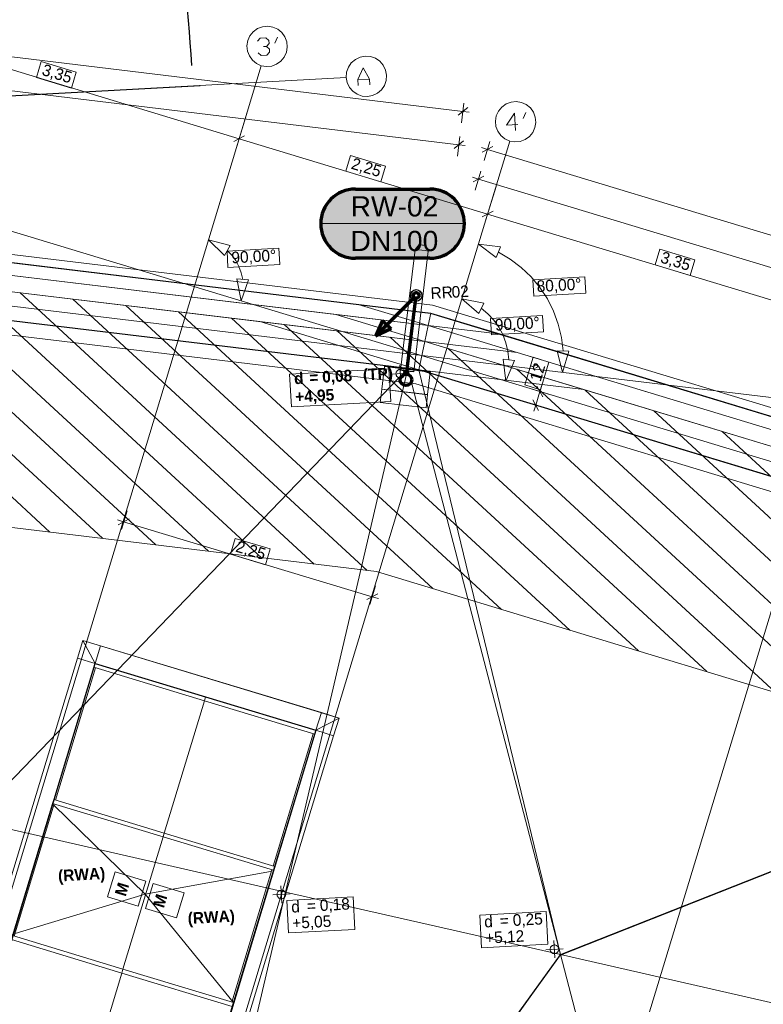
# Model space of a CAD drawing. Extents: x -181 to 1388, y 138 to 979.
# Tile 16 of 30: x 668 to 796, y 643 to 814. Entities that reach past the tile are written whole.
import ezdxf
from ezdxf.lldxf.tags import DXFTag

# ---------------------------------------------------------------- set-up
doc = ezdxf.new("R2010")
doc.units = 0
doc.layers.get('0').update_dxf_attribs({"lineweight": 25})
for name, color, linetype, lineweight, true_color in [('01 Dachaufsicht - Bemaßung', 9, 'Continuous', 18, 0x808080), ('01AFU Allgemein Bemaßung', 9, 'Continuous', 18, 0x808080), ('20 Attikaaufkantung', 9, 'Continuous', 18, 0x808080), ('20 Dach - Attikaabdeckung', 9, 'Continuous', 18, 0x808080), ('20 Dach - Gefälledämmung Höhen', 9, 'Continuous', 18, 0x808080), ('20 Dach Gefälledämmung', 9, 'Continuous', 18, 0x808080), ('20 Dach Stb-Decke', 9, 'Continuous', 18, 0x808080), ('20 Oberlich - Beschriftung', 9, 'Continuous', 18, 0x808080), ('20 Oberlichter', 9, 'Continuous', 18, 0x808080), ('80 Sicherheitsbereich Dachgeländer', 9, 'Continuous', 18, 0x808080), ('S_Regenwasser', 4, 'Continuous', 70, 0x00ffff)]:
    doc.layers.add(name, color=color, linetype=linetype, lineweight=lineweight, true_color=true_color)
for name, color, linetype, lineweight in [('02 Raster Bemaßung', 7, 'Continuous', 18), ('02 Raster Gebäude', 7, 'Continuous', 18), ('20 Fallrohre', 7, 'Continuous', 18), ('20 Fallrohre - Beschriftung', 7, 'Continuous', 18), ('X_Geometrie', 7, 'Continuous', 25)]:
    doc.layers.add(name, color=color, linetype=linetype, lineweight=lineweight)
doc.layers.add('X_Hilfslinien', color=7, linetype='Continuous', lineweight=25, true_color=0xc0c0c0, plot=False)
doc.styles.get("Standard").update_dxf_attribs({"font": 'arial.ttf'})
tags = doc.linetypes.add('fein_strichliert', pattern=[4, 1, -2, 1]).pattern_tags.tags
tags[8:9] = [DXFTag(74, 4), DXFTag(75, 0), DXFTag(340, '0'), DXFTag(46, 0.0), DXFTag(50, 0.0), DXFTag(44, 0.0), DXFTag(45, 0.0)]
tags[6:7] = [DXFTag(74, 4), DXFTag(75, 0), DXFTag(340, '0'), DXFTag(46, 0.0), DXFTag(50, 0.0), DXFTag(44, 0.0), DXFTag(45, 0.0)]
tags[4:5] = [DXFTag(74, 4), DXFTag(75, 0), DXFTag(340, '0'), DXFTag(46, 0.0), DXFTag(50, 0.0), DXFTag(44, 0.0), DXFTag(45, 0.0)]

# ---------------------------------------------------------------- blocks, each defined once
blk = doc.blocks.new('Referenz-A07F5VVIWF')
at = {"color": 7, "linetype": 'ByBlock', "lineweight": -2, "ltscale": 0.405}
blk.add_line((657.84, 800.02), (698.8, 802.27), dxfattribs=at)
blk.add_ellipse((282.04, 779.46), major_axis=(415.3, 26.23), ratio=1, start_param=0, end_param=0.151277, dxfattribs=at)
at = {"layer": '01 Dachaufsicht - Bemaßung', "color": 0, "linetype": 'Continuous', "ltscale": 0.037908}
for p, q in [((461.73, 831.9), (744.32, 797.77)), ((743.63, 791.99), (461.03, 826.12)), ((744.08, 795.78), (744.49, 799.16)), ((743.49, 797.11), (745.16, 798.42)), ((744.32, 797.77), (745.44, 797.63)), ((742.79, 791.33), (744.46, 792.64)), ((743.79, 793.38), (743.39, 790)), ((744.74, 791.85), (743.63, 791.99)), ((749.01, 792.53), (748.02, 789.27)), ((748.6, 791.18), (747.53, 791.51)), ((749.54, 791.69), (747.67, 790.68)), ((1089.94, 687.7), (748.6, 791.18)), ((746.46, 784.12), (747.45, 787.38)), ((745.97, 786.36), (747.04, 786.03)), ((747.98, 786.53), (746.11, 785.53)), ((747.04, 786.03), (1088.38, 682.55)), ((756.51, 755.14), (755.06, 750.34)), ((759.24, 754.32), (756.51, 755.14)), ((757.79, 749.51), (759.24, 754.32)), ((755.06, 750.34), (757.79, 749.51)), ((756.33, 749.62), (759.59, 748.63)), ((758.17, 748.28), (757.17, 750.15)), ((758, 750.29), (757.67, 749.21)), ((756.46, 747.79), (757.46, 745.92)), ((757.67, 749.21), (756.96, 746.86)), ((755.62, 747.27), (758.88, 746.28)), ((756.96, 746.86), (756.64, 745.78)), ((686.48, 727.13), (684.61, 726.12)), ((686.12, 728.54), (685.14, 725.28)), ((685.54, 726.62), (684.47, 726.95)), ((728.62, 713.63), (685.54, 726.62)), ((704.87, 723.75), (704.04, 721.01)), ((710.93, 721.92), (704.87, 723.75)), ((704.04, 721.01), (710.11, 719.18)), ((710.11, 719.18), (710.93, 721.92)), ((729.2, 715.54), (728.22, 712.28)), ((727.69, 713.13), (729.56, 714.13)), ((729.7, 713.3), (728.62, 713.63))]:
    blk.add_line(p, q, dxfattribs=at)
at = {"layer": '01AFU Allgemein Bemaßung', "color": 0, "linetype": 'Continuous', "ltscale": 0.052488}
for p, q in [((700.25, 775.51), (703.98, 774.54)), ((700.25, 775.51), (703, 772.8)), ((703.98, 774.54), (703, 772.8)), ((704.3, 772.83), (703.49, 773.67)), ((747.04, 774.76), (750.87, 774.29)), ((747.04, 774.76), (750.12, 772.43)), ((750.87, 774.29), (750.12, 772.43)), ((752.54, 772.15), (750.5, 773.36)), ((704.98, 771.89), (704.3, 772.83)), ((705.52, 770.87), (704.98, 771.89)), ((754.44, 770.72), (752.54, 772.15)), ((705.93, 769.78), (705.52, 770.87)), ((706.18, 768.65), (705.93, 769.78)), ((756.16, 769.08), (754.44, 770.72)), ((705.18, 768.72), (707.18, 768.57)), ((705.91, 764.93), (705.18, 768.72)), ((705.91, 764.93), (707.18, 768.57)), ((757.68, 767.25), (756.16, 769.08)), ((758.98, 765.26), (757.68, 767.25)), ((744.17, 765.29), (747.96, 764.53)), ((744.17, 765.29), (747.07, 762.74)), ((760.04, 763.13), (758.98, 765.26)), ((747.96, 764.53), (747.07, 762.74)), ((748.67, 762.69), (747.51, 763.64)), ((760.85, 760.9), (760.04, 763.13)), ((749.69, 761.59), (748.67, 762.69)), ((750.56, 760.38), (749.69, 761.59)), ((751.27, 759.06), (750.56, 760.38)), ((761.4, 758.59), (760.85, 760.9)), ((751.8, 757.66), (751.27, 759.06)), ((761.68, 756.23), (761.4, 758.59)), ((752.14, 756.2), (751.8, 757.66)), ((752.28, 754.71), (752.14, 756.2)), ((760.68, 756.26), (762.68, 756.2)), ((761.57, 752.5), (760.68, 756.26)), ((761.57, 752.5), (762.68, 756.2)), ((751.29, 754.84), (753.28, 754.58)), ((751.8, 751.01), (751.29, 754.84)), ((751.8, 751.01), (753.28, 754.58))]:
    blk.add_line(p, q, dxfattribs=at)
at = {"layer": '01AFU Allgemein Bemaßung', "color": 0, "linetype": 'Continuous', "ltscale": 0.037908}
for p, q in [((712.46, 774.05), (703.45, 773.55)), ((703.45, 773.55), (703.6, 770.7)), ((712.62, 771.2), (712.46, 774.05)), ((703.6, 770.7), (712.62, 771.2)), ((765.46, 769.08), (756.44, 768.59)), ((756.44, 768.59), (756.6, 765.73)), ((765.61, 766.23), (765.46, 769.08)), ((756.6, 765.73), (765.61, 766.23)), ((749.12, 761.89), (758.13, 762.39)), ((758.13, 762.39), (749.12, 761.89)), ((749.12, 761.89), (749.27, 759.04)), ((758.29, 759.53), (758.13, 762.39)), ((749.27, 759.04), (758.29, 759.53))]:
    blk.add_line(p, q, dxfattribs=at)
at = {"layer": '02 Raster Bemaßung', "linetype": 'Continuous', "ltscale": 0.052488}
for p, q in [((641.4, 812.48), (705.56, 793.03)), ((705.15, 791.68), (707.01, 797.81)), ((706.49, 793.53), (704.62, 792.53)), ((705.56, 793.03), (748.62, 779.97)), ((748.21, 778.63), (750.07, 784.76)), ((749.55, 780.47), (747.68, 779.47)), ((748.62, 779.97), (812.73, 760.54))]:
    blk.add_line(p, q, dxfattribs=at)
at = {"layer": '02 Raster Bemaßung', "linetype": 'Continuous', "ltscale": 0.037908}
for p, q in [((671.27, 806.38), (670.44, 803.65)), ((677.33, 804.54), (671.27, 806.38)), ((676.5, 801.81), (677.33, 804.54)), ((670.44, 803.65), (676.5, 801.81)), ((724.88, 790.13), (724.05, 787.39)), ((730.94, 788.29), (724.88, 790.13)), ((724.05, 787.39), (730.11, 785.55)), ((730.11, 785.55), (730.94, 788.29)), ((778.46, 773.88), (777.64, 771.15)), ((784.53, 772.04), (778.46, 773.88)), ((783.7, 769.31), (784.53, 772.04)), ((777.64, 771.15), (783.7, 769.31))]:
    blk.add_line(p, q, dxfattribs=at)
at = {"layer": '02 Raster Gebäude', "linetype": 'Continuous', "ltscale": 0.009448}
for p, q in [((1060.05, 657.55), (295.58, 889.33)), ((709.61, 812.43), (708.75, 812.1)), ((710.52, 812.51), (709.61, 812.43)), ((711.42, 812.37), (710.52, 812.51)), ((707.43, 810.86), (707.05, 810.03)), ((708.01, 811.57), (707.43, 810.86)), ((708.75, 812.1), (708.01, 811.57)), ((712.25, 811.99), (711.42, 812.37)), ((712.96, 811.41), (712.25, 811.99)), ((713.49, 810.67), (712.96, 811.41)), ((707.05, 810.03), (706.91, 809.13)), ((706.91, 809.13), (707, 808.22)), ((713.81, 809.81), (713.49, 810.67)), ((713.9, 808.9), (713.81, 809.81)), ((301.62, 807.89), (815.81, 745.97)), ((707, 808.22), (707.32, 807.37)), ((707.32, 807.37), (707.85, 806.62)), ((713.38, 807.17), (713.75, 808)), ((713.75, 808), (713.9, 808.9)), ((727.41, 807.34), (726.51, 807.17)), ((728.32, 807.27), (727.41, 807.34)), ((729.18, 806.96), (728.32, 807.27)), ((703.58, 786.53), (709.39, 805.67)), ((707.85, 806.62), (708.56, 806.04)), ((708.56, 806.04), (709.39, 805.67)), ((709.39, 805.67), (710.29, 805.52)), ((710.29, 805.52), (711.2, 805.61)), ((711.2, 805.61), (712.05, 805.93)), ((712.05, 805.93), (712.8, 806.46)), ((712.8, 806.46), (713.38, 807.17)), ((724.99, 806.18), (724.48, 805.42)), ((725.69, 806.77), (724.99, 806.18)), ((726.51, 807.17), (725.69, 806.77)), ((729.94, 806.45), (729.18, 806.96)), ((730.53, 805.75), (729.94, 806.45)), ((730.93, 804.93), (730.53, 805.75)), ((724.18, 804.56), (724.11, 803.65)), ((724.48, 805.42), (724.18, 804.56)), ((731.1, 804.03), (730.93, 804.93)), ((731.03, 803.12), (731.1, 804.03)), ((657.21, 799.99), (724.11, 803.65)), ((724.11, 803.65), (724.27, 802.75)), ((724.27, 802.75), (724.67, 801.93)), ((730.21, 801.51), (730.72, 802.26)), ((730.72, 802.26), (731.03, 803.12)), ((724.67, 801.93), (725.26, 801.24)), ((725.26, 801.24), (726.02, 800.72)), ((726.02, 800.72), (726.88, 800.42)), ((727.79, 800.35), (728.69, 800.52)), ((728.69, 800.52), (729.51, 800.91)), ((729.51, 800.91), (730.21, 801.51)), ((726.88, 800.42), (727.79, 800.35)), ((751.82, 799.05), (751.07, 798.52)), ((752.67, 799.37), (751.82, 799.05)), ((753.58, 799.46), (752.67, 799.37)), ((754.48, 799.31), (753.58, 799.46)), ((755.31, 798.93), (754.48, 799.31)), ((756.02, 798.35), (755.31, 798.93)), ((750.49, 797.81), (750.12, 796.98)), ((751.07, 798.52), (750.49, 797.81)), ((756.55, 797.61), (756.02, 798.35)), ((756.88, 796.76), (756.55, 797.61)), ((750.12, 796.98), (749.97, 796.07)), ((749.97, 796.07), (750.06, 795.17)), ((756.82, 794.95), (756.97, 795.85)), ((756.97, 795.85), (756.88, 796.76)), ((750.06, 795.17), (750.38, 794.31)), ((750.38, 794.31), (750.91, 793.57)), ((755.86, 793.41), (756.44, 794.11)), ((756.44, 794.11), (756.82, 794.95)), ((746.65, 773.47), (752.45, 792.61)), ((750.91, 793.57), (751.62, 792.99)), ((751.62, 792.99), (752.45, 792.61)), ((752.45, 792.61), (753.35, 792.46)), ((753.35, 792.46), (754.26, 792.55)), ((754.26, 792.55), (755.12, 792.87)), ((755.12, 792.87), (755.86, 793.41)), ((640.32, 577.88), (703.58, 786.53)), ((685.69, 572.42), (746.65, 773.47)), ((755.77, 572.7), (810.76, 754.04))]:
    blk.add_line(p, q, dxfattribs=at)
at = {"layer": '02 Raster Gebäude', "linetype": 'Continuous', "ltscale": 0.2916}
for p, q in [((708.72, 809.92), (709.19, 810.45)), ((709.19, 810.45), (710.19, 810.5)), ((710.27, 809), (709.77, 808.98)), ((710.19, 810.5), (710.72, 810.03)), ((710.74, 809.53), (710.27, 809)), ((710.27, 809), (710.8, 808.53)), ((710.72, 810.03), (710.74, 809.53)), ((711.74, 809.58), (712.19, 810.61)), ((709.35, 807.45), (708.83, 807.92)), ((710.35, 807.51), (709.35, 807.45)), ((710.83, 808.03), (710.35, 807.51)), ((710.8, 808.53), (710.83, 808.03)), ((726.14, 803.26), (727.03, 805.31)), ((727.03, 805.31), (728.14, 803.37)), ((726.14, 803.26), (728.14, 803.37)), ((726.2, 802.26), (726.14, 803.26)), ((728.14, 803.37), (728.2, 802.37)), ((751.86, 795.37), (753.25, 797.45)), ((753.25, 797.45), (753.42, 794.45)), ((754.8, 796.53), (755.25, 797.56)), ((753.86, 795.48), (751.86, 795.37))]:
    blk.add_line(p, q, dxfattribs=at)
at = {"layer": '20 Attikaaufkantung', "color": 0, "linetype": 'Continuous', "ltscale": 0.009448}
for p, q in [((726.19, 764.31), (458.1, 796.6)), ((457.77, 786.57), (736.7, 752.98)), ((738.77, 762.8), (726.19, 764.31)), ((1080.84, 659.09), (738.77, 762.8)), ((736.7, 752.98), (1070.33, 651.83)), ((678.46, 706.07), (677.53, 703.01)), ((722.86, 692.61), (678.46, 706.07)), ((677.53, 703.01), (641.55, 584.35)), ((644.61, 583.42), (680.59, 702.08)), ((680.59, 702.08), (718.87, 690.48)), ((722.86, 692.61), (721.93, 689.55)), ((718.87, 690.48), (682.89, 571.81)), ((685.02, 567.82), (721.93, 689.55))]:
    blk.add_line(p, q, dxfattribs=at)
at = {"layer": '20 Attikaaufkantung', "color": 0, "linetype": 'Continuous', "ltscale": 0.037908}
for p, q in [((458.02, 794.4), (738.31, 760.64)), ((726.19, 764.31), (470.67, 795.09)), ((722.3, 762.57), (474.03, 792.47)), ((457.93, 791.59), (737.74, 757.89)), ((709.15, 761.33), (486.52, 788.14)), ((457.77, 786.57), (736.7, 752.98)), ((738.77, 762.8), (726.19, 764.31)), ((726.19, 764.31), (738.31, 760.64)), ((736.7, 752.98), (709.15, 761.33)), ((737.74, 757.89), (709.15, 761.33)), ((738.31, 760.64), (722.3, 762.57)), ((722.3, 762.57), (737.74, 757.89)), ((738.31, 760.64), (738.77, 762.8)), ((750.89, 759.12), (738.77, 762.8)), ((737.74, 757.89), (738.31, 760.64)), ((738.31, 760.64), (1078.53, 657.49)), ((750.89, 759.12), (738.31, 760.64)), ((753.75, 755.96), (738.31, 760.64)), ((737.74, 757.89), (736.7, 752.98)), ((737.74, 757.89), (1075.58, 655.46)), ((753.75, 755.96), (737.74, 757.89)), ((765.29, 749.53), (737.74, 757.89)), ((1078.68, 659.74), (750.89, 759.12)), ((1075.78, 658.33), (753.75, 755.96)), ((736.7, 752.98), (1070.33, 651.83)), ((765.29, 749.53), (736.7, 752.98)), ((1070.67, 656.95), (765.29, 749.53)), ((678.46, 706.07), (677.53, 703.01)), ((681.52, 705.15), (678.46, 706.07)), ((678.46, 706.07), (680.59, 702.08)), ((680.59, 702.08), (681.52, 705.15)), ((719.8, 693.54), (681.52, 705.15)), ((677.53, 703.01), (641.55, 584.35)), ((644.61, 583.42), (680.59, 702.08)), ((677.53, 703.01), (680.59, 702.08)), ((680.59, 702.08), (718.87, 690.48)), ((719.8, 693.54), (718.87, 690.48)), ((722.86, 692.61), (719.8, 693.54)), ((718.87, 690.48), (722.86, 692.61)), ((721.93, 689.55), (722.86, 692.61)), ((718.87, 690.48), (682.89, 571.81)), ((685.95, 570.88), (721.93, 689.55)), ((721.93, 689.55), (718.87, 690.48))]:
    blk.add_line(p, q, dxfattribs=at)
at = {"layer": '20 Dach - Attikaabdeckung', "color": 0, "linetype": 'Continuous', "ltscale": 0.018225}
for p, q in [((739.06, 764.2), (458.14, 798.03)), ((457.69, 784.06), (736.19, 750.52)), ((1082.34, 660.12), (739.06, 764.2)), ((736.19, 750.52), (1067.7, 650.01))]:
    blk.add_line(p, q, dxfattribs=at)
at = {"layer": '20 Dach - Attikaabdeckung', "color": 0, "linetype": 'Continuous', "ltscale": 0.004928}
for p, q in [((736.7, 752.98), (457.77, 786.57)), ((1070.33, 651.83), (736.7, 752.98))]:
    blk.add_line(p, q, dxfattribs=at)
at = {"layer": '20 Dach - Gefälledämmung Höhen', "color": 0, "linetype": 'Continuous', "ltscale": 0.037908}
for p, q in [((731.51, 753.14), (714.3, 752.2)), ((731.82, 747.49), (731.51, 753.14)), ((714.3, 752.2), (714.61, 746.55)), ((714.61, 746.55), (731.82, 747.49)), ((725.32, 661.63), (713.79, 661)), ((713.79, 661), (714.1, 655.35)), ((725.63, 655.98), (725.32, 661.63)), ((758.77, 659.06), (747.24, 658.43)), ((759.07, 653.41), (758.77, 659.06)), ((747.24, 658.43), (747.55, 652.78)), ((714.1, 655.35), (725.63, 655.98)), ((747.55, 652.78), (759.07, 653.41))]:
    blk.add_line(p, q, dxfattribs=at)
at = {"layer": '20 Dach - Gefälledämmung Höhen', "color": 0, "linetype": 'Continuous', "ltscale": 0.052488}
for p, q in [((732.87, 752.72), (732.81, 752.63)), ((732.93, 752.79), (732.87, 752.72)), ((733, 752.86), (732.93, 752.79)), ((733.08, 752.92), (733, 752.86)), ((733.16, 752.96), (733.08, 752.92)), ((733.25, 753), (733.16, 752.96)), ((733.35, 753.02), (733.25, 753)), ((733.45, 753.03), (733.35, 753.02)), ((733.55, 753.03), (733.45, 753.03)), ((733.64, 753.01), (733.55, 753.03)), ((733.74, 752.99), (733.64, 753.01)), ((733.83, 752.95), (733.74, 752.99)), ((733.91, 752.9), (733.83, 752.95)), ((733.99, 752.83), (733.91, 752.9)), ((734.05, 752.76), (733.99, 752.83)), ((734.11, 752.68), (734.05, 752.76)), ((734.16, 752.6), (734.11, 752.68)), ((732.75, 752.45), (732.73, 752.35)), ((732.73, 752.35), (732.73, 752.25)), ((732.73, 752.25), (732.74, 752.16)), ((732.74, 752.16), (732.76, 752.06)), ((732.77, 752.54), (732.75, 752.45)), ((732.76, 752.06), (732.8, 751.97)), ((732.81, 752.63), (732.77, 752.54)), ((732.8, 751.97), (732.84, 751.88)), ((732.84, 751.88), (732.9, 751.8)), ((732.9, 751.8), (732.97, 751.73)), ((732.97, 751.73), (733.05, 751.67)), ((733.05, 751.67), (733.13, 751.62)), ((733.13, 751.62), (733.22, 751.58)), ((733.22, 751.58), (733.31, 751.55)), ((733.31, 751.55), (733.41, 751.54)), ((733.41, 751.54), (733.51, 751.53)), ((733.51, 751.53), (733.61, 751.54)), ((733.61, 751.54), (733.7, 751.57)), ((733.7, 751.57), (733.79, 751.6)), ((733.79, 751.6), (733.88, 751.65)), ((733.88, 751.65), (733.96, 751.71)), ((733.96, 751.71), (734.03, 751.77)), ((734.03, 751.77), (734.09, 751.85)), ((734.09, 751.85), (734.14, 751.93)), ((734.14, 751.93), (734.18, 752.02)), ((734.19, 752.51), (734.16, 752.6)), ((734.18, 752.02), (734.21, 752.12)), ((734.22, 752.41), (734.19, 752.51)), ((734.21, 752.12), (734.22, 752.22)), ((734.23, 752.31), (734.22, 752.41)), ((734.22, 752.22), (734.23, 752.31)), ((712.17, 662.28), (712.14, 662.19)), ((712.21, 662.37), (712.17, 662.28)), ((712.26, 662.46), (712.21, 662.37)), ((712.33, 662.53), (712.26, 662.46)), ((712.4, 662.6), (712.33, 662.53)), ((712.48, 662.66), (712.4, 662.6)), ((712.56, 662.71), (712.48, 662.66)), ((712.65, 662.74), (712.56, 662.71)), ((712.75, 662.76), (712.65, 662.74)), ((712.85, 662.78), (712.75, 662.76)), ((712.94, 662.77), (712.85, 662.78)), ((713.04, 662.76), (712.94, 662.77)), ((713.14, 662.73), (713.04, 662.76)), ((713.22, 662.69), (713.14, 662.73)), ((713.31, 662.64), (713.22, 662.69)), ((713.38, 662.58), (713.31, 662.64)), ((713.45, 662.51), (713.38, 662.58)), ((713.51, 662.43), (713.45, 662.51)), ((713.56, 662.34), (713.51, 662.43)), ((713.59, 662.25), (713.56, 662.34)), ((713.62, 662.15), (713.59, 662.25)), ((712.14, 662.19), (712.13, 662.09)), ((712.13, 662.09), (712.13, 662)), ((712.13, 662), (712.14, 661.9)), ((712.14, 661.9), (712.16, 661.8)), ((712.16, 661.8), (712.2, 661.71)), ((712.2, 661.71), (712.24, 661.62)), ((712.24, 661.62), (712.3, 661.55)), ((712.3, 661.55), (712.37, 661.47)), ((712.37, 661.47), (712.44, 661.41)), ((712.44, 661.41), (712.53, 661.36)), ((712.53, 661.36), (712.62, 661.32)), ((712.62, 661.32), (712.71, 661.29)), ((712.71, 661.29), (712.81, 661.28)), ((712.81, 661.28), (712.91, 661.28)), ((712.91, 661.28), (713, 661.29)), ((713, 661.29), (713.1, 661.31)), ((713.1, 661.31), (713.19, 661.35)), ((713.19, 661.35), (713.28, 661.39)), ((713.28, 661.39), (713.36, 661.45)), ((713.36, 661.45), (713.43, 661.52)), ((713.43, 661.52), (713.49, 661.59)), ((713.49, 661.59), (713.54, 661.68)), ((713.54, 661.68), (713.58, 661.77)), ((713.58, 661.77), (713.61, 661.86)), ((713.61, 661.86), (713.62, 661.96)), ((713.63, 662.06), (713.62, 662.15)), ((713.62, 661.96), (713.63, 662.06)), ((759.46, 652.68), (759.45, 652.59)), ((759.45, 652.59), (759.45, 652.49)), ((759.45, 652.49), (759.46, 652.39)), ((759.49, 652.78), (759.46, 652.68)), ((759.46, 652.39), (759.48, 652.3)), ((759.48, 652.3), (759.52, 652.21)), ((759.53, 652.87), (759.49, 652.78)), ((759.52, 652.21), (759.56, 652.12)), ((759.58, 652.95), (759.53, 652.87)), ((759.56, 652.12), (759.62, 652.04)), ((759.64, 653.03), (759.58, 652.95)), ((759.62, 652.04), (759.69, 651.97)), ((759.72, 653.1), (759.64, 653.03)), ((759.69, 651.97), (759.76, 651.91)), ((759.8, 653.15), (759.72, 653.1)), ((759.88, 653.2), (759.8, 653.15)), ((759.97, 653.24), (759.88, 653.2)), ((760.07, 653.26), (759.97, 653.24)), ((760.17, 653.27), (760.07, 653.26)), ((760.26, 653.27), (760.17, 653.27)), ((760.36, 653.25), (760.26, 653.27)), ((760.45, 653.22), (760.36, 653.25)), ((760.54, 653.18), (760.45, 653.22)), ((760.63, 653.13), (760.54, 653.18)), ((760.7, 653.07), (760.63, 653.13)), ((760.68, 651.94), (760.75, 652.01)), ((760.77, 653), (760.7, 653.07)), ((760.75, 652.01), (760.81, 652.09)), ((760.83, 652.92), (760.77, 653)), ((760.81, 652.09), (760.86, 652.17)), ((760.88, 652.83), (760.83, 652.92)), ((760.86, 652.17), (760.9, 652.26)), ((760.91, 652.74), (760.88, 652.83)), ((760.9, 652.26), (760.93, 652.36)), ((760.94, 652.65), (760.91, 652.74)), ((760.93, 652.36), (760.94, 652.45)), ((760.95, 652.55), (760.94, 652.65)), ((760.94, 652.45), (760.95, 652.55)), ((759.76, 651.91), (759.85, 651.86)), ((759.85, 651.86), (759.94, 651.82)), ((759.94, 651.82), (760.03, 651.79)), ((760.03, 651.79), (760.13, 651.77)), ((760.13, 651.77), (760.23, 651.77)), ((760.23, 651.77), (760.32, 651.78)), ((760.32, 651.78), (760.42, 651.8)), ((760.42, 651.8), (760.51, 651.84)), ((760.51, 651.84), (760.6, 651.89)), ((760.6, 651.89), (760.68, 651.94))]:
    blk.add_line(p, q, dxfattribs=at)
at = {"layer": '20 Dach - Gefälledämmung Höhen', "color": 0, "linetype": 'Continuous', "ltscale": 0.009448}
for p, q in [((733.4, 753.78), (733.56, 750.79)), ((734.98, 752.36), (731.98, 752.2)), ((712.79, 663.52), (712.96, 660.53)), ((714.37, 662.11), (711.38, 661.94)), ((760.11, 654.02), (760.28, 651.02)), ((761.69, 652.6), (758.7, 652.44))]:
    blk.add_line(p, q, dxfattribs=at)
at = {"layer": '20 Dach Gefälledämmung', "color": 0, "linetype": 'Continuous', "ltscale": 0.052488}
for p, q in [((734.76, 753.21), (520.42, 779.02)), ((659.32, 674.8), (734.76, 753.21)), ((713.59, 662.45), (734.76, 753.21)), ((734.76, 753.21), (761.26, 651.6)), ((734.76, 753.21), (736.7, 752.98)), ((736.7, 752.98), (895.71, 704.77)), ((713.59, 662.45), (659.32, 674.8)), ((687.08, 548.83), (713.59, 662.45)), ((761.26, 651.6), (713.59, 662.45)), ((761.26, 651.6), (896.49, 620.82)), ((791.46, 536.15), (761.26, 651.6))]:
    blk.add_line(p, q, dxfattribs=at)
at = {"layer": '20 Dach Gefälledämmung', "color": 0, "linetype": 'Continuous', "ltscale": 0.009448}
for p in [(736.7, 752.98), (895.71, 704.77), (687.08, 548.83)]:
    blk.add_line(p, (761.26, 651.6), dxfattribs=at)
at = {"layer": '20 Dach Stb-Decke', "color": 0, "linetype": 'Continuous', "ltscale": 0.2916}
for p, q in [((737.74, 757.89), (457.93, 791.59)), ((1075.58, 655.46), (737.74, 757.89)), ((680.59, 702.08), (644.61, 583.42)), ((718.87, 690.48), (680.59, 702.08)), ((682.89, 571.81), (718.87, 690.48))]:
    blk.add_line(p, q, dxfattribs=at)
at = {"layer": '20 Fallrohre', "linetype": 'Continuous', "ltscale": 0.009448}
for p, q in [((733.54, 752.92), (736.06, 773.81)), ((735.81, 752.64), (738.33, 773.54)), ((736.74, 774.67), (736.06, 773.81)), ((736.63, 773.79), (736.06, 773.81)), ((736.75, 774.64), (736.1, 773.81)), ((737.77, 773.66), (736.63, 773.79)), ((737.87, 774.53), (736.74, 774.67)), ((737.85, 774.5), (736.75, 774.64)), ((737.77, 773.66), (738.33, 773.54)), ((737.85, 774.5), (738.29, 773.54)), ((737.87, 774.53), (738.33, 773.54)), ((735.45, 766.45), (735.33, 766.23)), ((735.49, 766.43), (735.36, 766.21)), ((735.64, 766.64), (735.45, 766.45)), ((735.66, 766.61), (735.49, 766.43)), ((735.86, 766.77), (735.64, 766.64)), ((735.88, 766.74), (735.66, 766.61)), ((736.11, 766.84), (735.86, 766.77)), ((736.12, 766.8), (735.88, 766.74)), ((736.37, 766.85), (736.11, 766.84)), ((736.37, 766.81), (736.12, 766.8)), ((736.63, 766.78), (736.37, 766.85)), ((736.61, 766.75), (736.37, 766.81)), ((736.83, 766.62), (736.61, 766.75)), ((736.85, 766.65), (736.63, 766.78)), ((737.01, 766.45), (736.83, 766.62)), ((737.04, 766.47), (736.85, 766.65)), ((737.14, 766.23), (737.01, 766.45)), ((737.17, 766.25), (737.04, 766.47)), ((735.33, 766.23), (735.26, 765.97)), ((735.26, 765.97), (735.26, 765.71)), ((735.26, 765.71), (735.33, 765.46)), ((735.36, 766.21), (735.3, 765.97)), ((735.3, 765.97), (735.3, 765.72)), ((735.3, 765.72), (735.37, 765.48)), ((735.33, 765.46), (735.47, 765.24)), ((735.37, 765.48), (735.5, 765.26)), ((735.47, 765.24), (735.65, 765.05)), ((735.5, 765.26), (735.68, 765.09)), ((735.65, 765.05), (735.88, 764.93)), ((735.68, 765.09), (735.9, 764.96)), ((735.88, 764.93), (736.13, 764.86)), ((735.9, 764.96), (736.14, 764.9)), ((736.13, 764.86), (736.39, 764.86)), ((736.14, 764.9), (736.39, 764.9)), ((736.39, 764.9), (736.63, 764.97)), ((736.39, 764.86), (736.65, 764.94)), ((736.63, 764.97), (736.85, 765.1)), ((736.65, 764.94), (736.87, 765.07)), ((736.85, 765.1), (737.02, 765.28)), ((736.87, 765.07), (737.05, 765.25)), ((737.02, 765.28), (737.14, 765.5)), ((737.05, 765.25), (737.18, 765.48)), ((737.2, 765.99), (737.14, 766.23)), ((737.14, 765.5), (737.21, 765.74)), ((737.24, 766), (737.17, 766.25)), ((737.18, 765.48), (737.25, 765.74)), ((737.21, 765.74), (737.2, 765.99)), ((737.25, 765.74), (737.24, 766)), ((730.74, 753.54), (730.27, 749.64)), ((730.75, 753.58), (730.74, 753.54)), ((738.68, 752.58), (730.74, 753.54)), ((738.69, 752.66), (730.75, 753.62)), ((730.75, 753.62), (730.75, 753.58)), ((738.69, 752.62), (730.75, 753.58)), ((733.54, 752.92), (734.11, 752.8)), ((734.12, 752.9), (733.54, 752.92)), ((733.58, 752.91), (734.14, 752.9)), ((734.13, 752.8), (733.58, 752.91)), ((734.11, 752.8), (735.24, 752.66)), ((735.25, 752.76), (734.12, 752.9)), ((735.22, 752.66), (734.13, 752.8)), ((734.14, 752.9), (735.23, 752.76)), ((735.77, 752.65), (735.22, 752.66)), ((735.23, 752.76), (735.77, 752.65)), ((735.24, 752.66), (735.81, 752.64)), ((735.81, 752.64), (735.25, 752.76)), ((738.69, 752.66), (738.69, 752.62)), ((738.68, 752.58), (738.22, 748.69)), ((738.69, 752.62), (738.68, 752.58)), ((730.27, 749.61), (729.99, 747.32)), ((738.22, 748.69), (730.27, 749.64)), ((730.27, 749.64), (730.27, 749.61)), ((738.21, 748.65), (730.27, 749.61)), ((738.21, 748.65), (737.94, 746.37)), ((738.22, 748.69), (738.21, 748.65)), ((737.94, 746.37), (729.99, 747.32)), ((729.99, 747.32), (737.94, 746.37)), ((729.99, 747.32), (729.99, 747.32)), ((737.94, 746.37), (737.94, 746.37))]:
    blk.add_line(p, q, dxfattribs=at)
at = {"layer": '20 Fallrohre', "linetype": 'Continuous', "ltscale": 0.037908}
for p, q in [((730.74, 753.54), (730.27, 749.64)), ((730.75, 753.58), (730.74, 753.54)), ((738.68, 752.58), (730.74, 753.54)), ((738.69, 752.66), (730.75, 753.62)), ((730.75, 753.62), (730.75, 753.58)), ((730.75, 753.58), (738.69, 752.62)), ((738.69, 752.62), (738.69, 752.66)), ((738.22, 748.69), (738.68, 752.58)), ((738.68, 752.58), (738.69, 752.62)), ((730.27, 749.61), (729.99, 747.32)), ((730.27, 749.64), (738.22, 748.69)), ((730.27, 749.64), (730.27, 749.61)), ((730.27, 749.61), (738.21, 748.65)), ((737.94, 746.37), (738.21, 748.65)), ((738.21, 748.65), (738.22, 748.69)), ((737.94, 746.37), (729.99, 747.32)), ((729.99, 747.32), (729.99, 747.32)), ((729.99, 747.32), (737.94, 746.37)), ((737.94, 746.37), (737.94, 746.37))]:
    blk.add_line(p, q, dxfattribs=at)
at = {"layer": '20 Oberlich - Beschriftung', "color": 0, "linetype": 'Continuous', "ltscale": 0.037908}
for p, q in [((684.05, 665.96), (682.73, 661.61)), ((689.4, 664.34), (684.05, 665.96)), ((688.08, 659.99), (689.4, 664.34)), ((690.66, 663.95), (689.34, 659.61)), ((696.01, 662.33), (690.66, 663.95)), ((694.69, 657.99), (696.01, 662.33)), ((682.73, 661.61), (688.08, 659.99)), ((689.34, 659.61), (694.69, 657.99))]:
    blk.add_line(p, q, dxfattribs=at)
at = {"layer": '20 Oberlichter', "color": 0, "linetype": 'Continuous', "ltscale": 0.052488}
for p, q in [((644.61, 583.42), (680.59, 702.08)), ((680.59, 702.08), (718.87, 690.48)), ((718.87, 690.48), (682.89, 571.81))]:
    blk.add_line(p, q, dxfattribs=at)
at = {"layer": '20 Oberlichter', "color": 0, "linetype": 'Continuous', "ltscale": 0.009448}
for p, q in [((680.39, 701.41), (680.59, 702.08)), ((680.59, 702.08), (699.73, 696.28)), ((673.44, 678.48), (680.39, 701.41)), ((673.72, 678.4), (680.68, 701.33)), ((680.39, 701.41), (699.53, 695.61)), ((692.58, 672.68), (699.53, 695.61)), ((699.53, 695.61), (699.73, 696.28)), ((699.53, 695.61), (718.67, 689.81)), ((699.73, 696.28), (718.87, 690.48)), ((711.43, 666.96), (718.38, 689.89)), ((718.67, 689.81), (711.72, 666.88)), ((718.67, 689.81), (718.87, 690.48)), ((666.28, 654.89), (673.23, 677.81)), ((666.57, 654.8), (673.52, 677.73)), ((673.23, 677.81), (673.44, 678.48)), ((673.23, 677.81), (692.37, 672.01)), ((673.44, 678.48), (692.58, 672.68)), ((692.37, 672.01), (692.58, 672.68)), ((692.58, 672.68), (711.72, 666.88)), ((685.42, 649.08), (692.37, 672.01)), ((692.37, 672.01), (711.51, 666.21)), ((704.27, 643.37), (711.23, 666.29)), ((711.51, 666.21), (704.56, 643.28)), ((711.51, 666.21), (711.72, 666.88)), ((666.08, 654.22), (685.22, 648.41)), ((666.28, 654.89), (685.42, 649.08)), ((685.22, 648.41), (685.42, 649.08)), ((685.42, 649.08), (704.56, 643.28)), ((678.27, 625.48), (685.22, 648.41)), ((685.22, 648.41), (704.36, 642.61)), ((704.36, 642.61), (704.56, 643.28))]:
    blk.add_line(p, q, dxfattribs=at)
at = {"layer": '20 Oberlichter', "color": 0, "linetype": 'Continuous', "ltscale": 0.037908}
for p, q in [((673.45, 677.49), (689.27, 662.08)), ((711, 666), (689.27, 662.08)), ((689.27, 662.08), (666.16, 655.09)), ((689.27, 662.08), (704.51, 643.35))]:
    blk.add_line(p, q, dxfattribs=at)
at = {"layer": '80 Sicherheitsbereich Dachgeländer', "color": 0, "linetype": 'Continuous', "ltscale": 0.052488}
for p, q in [((737.74, 757.89), (457.93, 791.59)), ((672.77, 724.82), (621.76, 771.86)), ((681.93, 723.71), (630.92, 770.75)), ((691.09, 722.61), (640.08, 769.65)), ((700.26, 721.51), (649.25, 768.54)), ((709.42, 720.4), (658.41, 767.44)), ((718.58, 719.3), (667.57, 766.34)), ((727.74, 718.2), (676.73, 765.23)), ((739.14, 715.04), (685.9, 764.13)), ((751, 711.44), (695.06, 763.03)), ((762.87, 707.84), (704.22, 761.92)), ((774.74, 704.24), (713.38, 760.82)), ((786.61, 700.65), (722.55, 759.72)), ((798.48, 697.05), (731.71, 758.61)), ((1075.58, 655.46), (737.74, 757.89)), ((810.34, 693.45), (741.8, 756.66)), ((822.21, 689.85), (753.67, 753.06)), ((729.36, 718), (456.6, 750.85)), ((834.08, 686.25), (765.53, 749.46)), ((845.95, 682.65), (777.4, 745.86)), ((857.82, 679.06), (789.27, 742.26)), ((1032.9, 625.97), (729.36, 718))]:
    blk.add_line(p, q, dxfattribs=at)
at = {"layer": '01 Dachaufsicht - Bemaßung', "color": 0, "linetype": 'ByBlock', "ltscale": 0.2916, "attachment_point": 1}
for s, insert, char_height, rotation in [('{\\fCentury Gothic;5}', (755.94, 753.48), 1.32, 73.2128), ('{\\fCentury Gothic;12}', (755.87, 751.37), 2, 73.2128), ('{\\fCentury Gothic;2,25}', (705.39, 723.41), 2, 343.2128)]:
    blk.add_mtext(s, dxfattribs=dict(at, insert=insert, char_height=char_height, rotation=rotation))
at = {"layer": '01AFU Allgemein Bemaßung', "color": 0, "linetype": 'ByBlock', "ltscale": 0.2916, "char_height": 2, "attachment_point": 1, "rotation": 3.1327}
for s, insert in [('{\\fCentury Gothic;90,00°}', (704.16, 773.41)), ('{\\fCentury Gothic;80,00°}', (757.06, 768.44)), ('{\\fCentury Gothic;90,00°}', (749.83, 761.75))]:
    blk.add_mtext(s, dxfattribs=dict(at, insert=insert))
at = {"layer": '02 Raster Bemaßung', "linetype": 'ByBlock', "ltscale": 0.2916, "char_height": 2, "attachment_point": 1, "rotation": 343.1337}
for s, insert in [('{\\fCentury Gothic;3,35}', (671.81, 806.03)), ('{\\fCentury Gothic;2,25}', (725.4, 789.78)), ('{\\fCentury Gothic;3,35}', (779.01, 773.53))]:
    blk.add_mtext(s, dxfattribs=dict(at, insert=insert))
at = {"layer": '20 Dach - Gefälledämmung Höhen', "color": 0, "linetype": 'ByBlock', "ltscale": 0.2916, "char_height": 2, "attachment_point": 1, "rotation": 3.1307}
for s, insert in [('{\\fCentury Gothic|b1|i0;d}', (715.02, 752.46)), ('{\\fCentury Gothic|b1|i0;0,08}', (719.89, 752.73)), ('{\\fCentury Gothic|b1|i0;(TP)}', (726.95, 753.11)), ('{\\fCentury Gothic|b1|i0;=}', (717.66, 752.6)), ('{\\fCentury Gothic|b1|i0;+4,95}', (715.21, 749.3)), ('{\\fCentury Gothic;d}', (714.53, 660.87)), ('{\\fCentury Gothic;=}', (717.23, 661.02)), ('{\\fCentury Gothic;0,18}', (719.48, 661.14)), ('{\\fCentury Gothic;0,25}', (752.92, 658.56)), ('{\\fCentury Gothic;+5,05}', (714.7, 658.07)), ('{\\fCentury Gothic;d}', (747.97, 658.29)), ('{\\fCentury Gothic;=}', (750.67, 658.44)), ('{\\fCentury Gothic;+5,12}', (748.14, 655.49))]:
    blk.add_mtext(s, dxfattribs=dict(at, insert=insert))
at = {"layer": '20 Fallrohre - Beschriftung', "linetype": 'ByBlock', "ltscale": 0.2916, "char_height": 2, "attachment_point": 1, "rotation": 3.1327}
for s, insert in [('{\\fCentury Gothic;RR}', (738.67, 767.25)), ('{\\fCentury Gothic;02}', (742.32, 767.45))]:
    blk.add_mtext(s, dxfattribs=dict(at, insert=insert))
at = {"layer": '20 Oberlich - Beschriftung', "color": 0, "linetype": 'ByBlock', "ltscale": 0.2916, "char_height": 2, "attachment_point": 1}
for s, insert, rotation in [('{\\fCentury Gothic|b1|i0;(RWA)}', (674.12, 666.26), 3.1327), ('{\\fCentury Gothic|b1|i0;M}', (683.96, 662.15), 73.1465), ('{\\fCentury Gothic|b1|i0;M}', (690.58, 660.15), 73.1465), ('{\\fCentury Gothic|b1|i0;(RWA)}', (696.59, 658.88), 3.1327)]:
    blk.add_mtext(s, dxfattribs=dict(at, insert=insert, rotation=rotation))
blk = doc.blocks.new('Polygon-A07F5VVSWF')
at = {"color": 0, "linetype": 'ByBlock', "lineweight": -2, "ltscale": 0.25}
for p, q in [((645.94, 587.2), (680.59, 702.08)), ((680.59, 702.08), (718.87, 690.48)), ((718.87, 690.48), (684.23, 575.65)), ((684.23, 575.65), (645.94, 587.2))]:
    blk.add_line(p, q, dxfattribs=at)
blk = doc.blocks.new('Polygon-A07F5VW8WF')
at = {"color": 0, "linetype": 'ByBlock', "lineweight": -2, "ltscale": 0.25}
for p, q in [((458.08, 796.6), (738.74, 762.8)), ((738.74, 762.8), (1080.79, 659.1))]:
    blk.add_line(p, q, dxfattribs=at)
blk = doc.blocks.new('Kreis-A07F5VWQWF')
at = {"color": 0, "linetype": 'ByBlock', "lineweight": -2, "ltscale": 0.25}
blk.add_circle((736.23, 765.86), 1, dxfattribs=at)
blk = doc.blocks.new('Polygon-A07F5VX6WF')
at = {"color": 0, "linetype": 'ByBlock', "lineweight": -2, "ltscale": 1.3}
for p, q in [((457.76, 786.57), (736.68, 752.98)), ((736.68, 752.98), (1070.28, 651.83))]:
    blk.add_line(p, q, dxfattribs=at)
blk = doc.blocks.new('Polygon-A07F5VY2WF')
at = {"color": 0, "linetype": 'ByBlock', "lineweight": -2, "ltscale": 0.25}
for p, q in [((761.26, 651.59), (895.71, 704.76)), ((687.09, 548.82), (761.26, 651.59))]:
    blk.add_line(p, q, dxfattribs=at)
blk = doc.blocks.new('Polygon-A07F5VY4WF')
at = {"color": 0, "linetype": 'ByBlock', "lineweight": -2, "ltscale": 0.25}
for p, q in [((736.68, 752.98), (520.42, 779.02)), ((895.71, 704.76), (736.68, 752.98)), ((761.26, 651.59), (895.71, 704.76)), ((687.09, 548.82), (761.26, 651.59))]:
    blk.add_line(p, q, dxfattribs=at)

msp = doc.modelspace()

# ---------------------------------------------------------------- hatches: boundary and pattern name
at = {"layer": 'S_Regenwasser', "true_color": 0xfefefe}
msp.add_hatch(color=7, dxfattribs=at).paths.add_polyline_path([(725.7, 772.3), (738.61, 772.3), (738.96, 772.31), (739.31, 772.34), (739.66, 772.39), (740, 772.46), (740.33, 772.55), (740.67, 772.66), (740.99, 772.79), (741.31, 772.93), (741.61, 773.1), (741.91, 773.28), (742.2, 773.48), (742.47, 773.7), (742.73, 773.93), (742.98, 774.18), (743.21, 774.44), (743.43, 774.71), (743.63, 775), (743.81, 775.3), (743.98, 775.6), (744.12, 775.92), (744.25, 776.24), (744.36, 776.58), (744.45, 776.91), (744.52, 777.25), (744.57, 777.6), (744.6, 777.95), (744.61, 778.3), (744.6, 778.65), (744.57, 778.99), (744.52, 779.34), (744.45, 779.68), (744.36, 780.02), (744.25, 780.35), (744.12, 780.67), (743.98, 780.99), (743.81, 781.3), (743.63, 781.59), (743.43, 781.88), (743.21, 782.15), (742.98, 782.41), (742.73, 782.66), (742.47, 782.89), (742.2, 783.11), (741.91, 783.31), (741.61, 783.49), (741.31, 783.66), (740.99, 783.81), (740.67, 783.93), (740.33, 784.04), (740, 784.14), (739.66, 784.21), (739.31, 784.26), (738.96, 784.29), (738.61, 784.3), (725.7, 784.3), (725.35, 784.29), (725, 784.26), (724.66, 784.21), (724.32, 784.14), (723.98, 784.04), (723.65, 783.93), (723.32, 783.81), (723.01, 783.66), (722.7, 783.49), (722.4, 783.31), (722.12, 783.11), (721.84, 782.89), (721.58, 782.66), (721.34, 782.41), (721.11, 782.15), (720.89, 781.88), (720.69, 781.59), (720.51, 781.3), (720.34, 780.99), (720.19, 780.67), (720.06, 780.35), (719.95, 780.02), (719.86, 779.68), (719.79, 779.34), (719.74, 778.99), (719.71, 778.65), (719.7, 778.3), (719.71, 777.95), (719.74, 777.6), (719.79, 777.25), (719.86, 776.91), (719.95, 776.58), (720.06, 776.24), (720.19, 775.92), (720.34, 775.6), (720.51, 775.3), (720.69, 775), (720.89, 774.71), (721.11, 774.44), (721.34, 774.18), (721.58, 773.93), (721.84, 773.7), (722.12, 773.48), (722.4, 773.28), (722.7, 773.1), (723.01, 772.93), (723.32, 772.79), (723.65, 772.66), (723.98, 772.55), (724.32, 772.46), (724.66, 772.39), (725, 772.34), (725.35, 772.31)])

# ---------------------------------------------------------------- linework, layer by layer
at = {"layer": 'S_Regenwasser', "color": 150, "true_color": 0x0099ff}
for p, q in [((725.7, 784.3), (738.61, 784.3)), ((738.61, 772.3), (725.7, 772.3))]:
    msp.add_line(p, q, dxfattribs=at)
at = {"layer": 'S_Regenwasser', "color": 150, "lineweight": 18, "true_color": 0x0099ff}
msp.add_line((719.7, 778.3), (744.61, 778.3), dxfattribs=at)
at = {"layer": 'S_Regenwasser'}
for p, q in [((735.87, 765.5), (729.16, 758.79)), ((734.58, 752.22), (736.17, 765.36)), ((730.42, 761.5), (729.16, 758.79)), ((730.42, 761.5), (731.88, 760.05)), ((731.88, 760.05), (729.16, 758.79))]:
    msp.add_line(p, q, dxfattribs=at)
for centre, radius in [((736.23, 765.86), 0.5), ((734.46, 751.23), 1)]:
    msp.add_circle(centre, radius, dxfattribs=at)
at = {"layer": 'S_Regenwasser', "color": 150, "true_color": 0x0099ff}
for centre, major_axis in [((725.7, 778.3), (0, 6)), ((738.61, 778.3), (6, 0)), ((725.7, 778.3), (-6, 0)), ((738.61, 778.3), (0, -6))]:
    msp.add_ellipse(centre, major_axis=major_axis, ratio=1, start_param=0, end_param=1.570796, dxfattribs=at)
at = {"layer": 'S_Regenwasser'}
msp.add_solid([(731.88, 760.05), (729.16, 758.79), (730.42, 761.5)], dxfattribs=at)

# ---------------------------------------------------------------- block references
at = {"color": 8, "lineweight": 25, "ltscale": 12.5, "true_color": 0x808080}
msp.add_blockref('Referenz-A07F5VVIWF', (0, 0), dxfattribs=at)
at = {"layer": 'X_Geometrie', "ltscale": 0.25}
msp.add_blockref('Kreis-A07F5VWQWF', (0, 0), dxfattribs=at)
at = {"layer": 'X_Hilfslinien', "ltscale": 0.25}
for name in ['Polygon-A07F5VW8WF', 'Polygon-A07F5VY4WF', 'Polygon-A07F5VY2WF', 'Polygon-A07F5VVSWF']:
    msp.add_blockref(name, (0, 0), dxfattribs=at)
at = {"layer": 'X_Hilfslinien', "linetype": 'fein_strichliert', "lineweight": 13, "ltscale": 1.3}
msp.add_blockref('Polygon-A07F5VX6WF', (0, 0), dxfattribs=at)

# ---------------------------------------------------------------- texts
at = {"layer": 'S_Regenwasser', "color": 150, "true_color": 0x0099ff, "char_height": 3.5, "attachment_point": 1}
for s, insert in [('{\\fArial;RW-02}', (724.87, 783.05)), ('{\\fArial;DN100}', (724.85, 777.05))]:
    msp.add_mtext(s, dxfattribs=dict(at, insert=insert))

doc.saveas('drawing.dxf')
